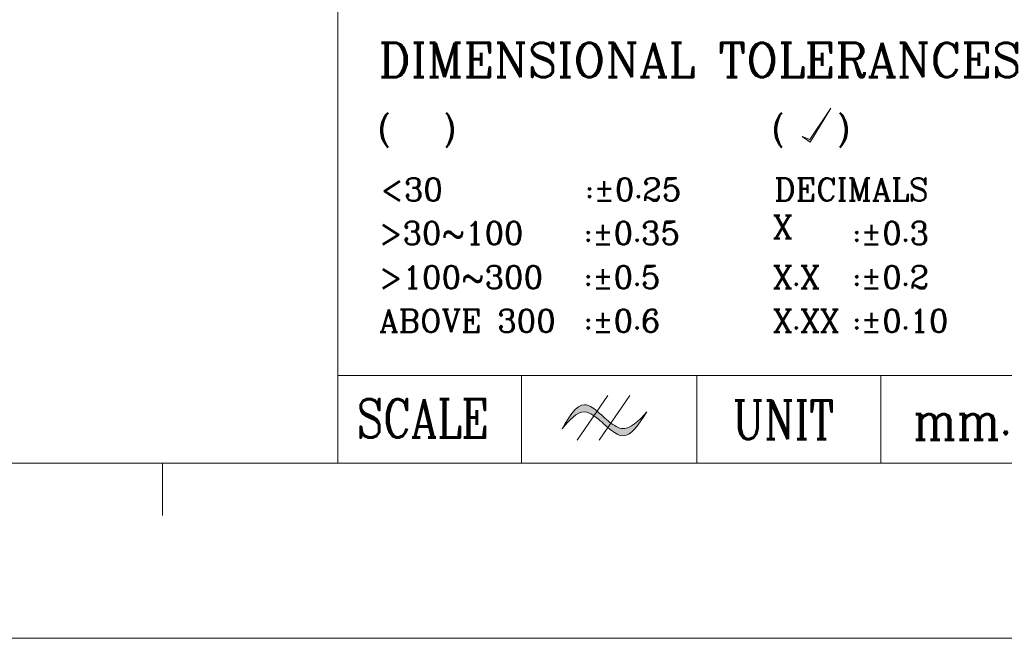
# Model space of a CAD drawing. Header units: inches. Extents: x -123 to 4816, y -2998 to 548.
# Tile 61 of 148: x 1196 to 1346, y -2998 to -2904. Entities that reach past the tile are written whole.
import ezdxf

# ---------------------------------------------------------------- set-up
doc = ezdxf.new("R2010")
doc.units = ezdxf.units.IN
doc.header["$MEASUREMENT"] = 0
doc.layers.get('0').update_dxf_attribs({"lineweight": 0})
doc.styles.add('ROMANC', font='romanc')

msp = doc.modelspace()

# ---------------------------------------------------------------- hatches: boundary and pattern name
msp.add_hatch(color=3).paths.add_polyline_path([(1319.921, -2917.182), (1316.718, -2921.946), (1315.539, -2921.482), (1316.756, -2922.374)])
h = msp.add_hatch(color=3)
edge = h.paths.add_edge_path()
edge.add_spline(control_points=[(1285.884, -2965.939), (1286.883, -2966.764), (1288.923, -2968.051), (1290.623, -2965.415), (1291.828, -2963.547)], knot_values=[4.0326959, 4.0326959, 4.0326959, 4.0326959, 5.0058809, 7.3744407, 7.3744407, 7.3744407, 7.3744407], degree=3, periodic=0)
edge.add_spline(control_points=[(1291.828, -2963.547), (1290.586, -2964.877), (1288.94, -2966.639), (1287.189, -2965.844), (1286.341, -2965.27)], knot_values=[4.6683646, 4.6683646, 4.6683646, 4.6683646, 6.7244422, 7.3939747, 7.3939747, 7.3939747, 7.3939747], degree=3, periodic=0)
edge.add_spline(control_points=[(1286.341, -2965.27), (1285.756, -2964.826), (1285.171, -2964.265), (1284.211, -2963.427)], knot_values=[3.5455928, 3.5455928, 3.5455928, 3.5455928, 4.4534614, 4.4534614, 4.4534614, 4.4534614], degree=3, periodic=0)
edge.add_spline(control_points=[(1284.211, -2963.427), (1283.548, -2962.876), (1281.539, -2961.562), (1279.945, -2964.272), (1278.86, -2966.118)], knot_values=[0, 0, 0, 0, 1.0653248, 3.3387857, 3.3387857, 3.3387857, 3.3387857], degree=3, periodic=0)
edge.add_spline(control_points=[(1278.86, -2966.118), (1279.986, -2964.811), (1281.552, -2962.993), (1283.256, -2963.788), (1283.739, -2964.117)], knot_values=[0, 0, 0, 0, 1.9414446, 2.7015419, 2.7015419, 2.7015419, 2.7015419], degree=3, periodic=0)
edge.add_spline(control_points=[(1283.739, -2964.117), (1284.729, -2964.874), (1285.312, -2965.439), (1285.884, -2965.939)], knot_values=[2.9162667, 2.9162667, 2.9162667, 2.9162667, 3.8251722, 3.8251722, 3.8251722, 3.8251722], degree=3, periodic=0)

# ---------------------------------------------------------------- linework, layer by layer
at = {"color": 3}
for p, q in [((1244.586, -2808.073), (1244.586, -2971.341)), ((1319.921, -2917.182), (1316.718, -2921.946)), ((1316.756, -2922.374), (1319.921, -2917.182)), ((1315.539, -2921.482), (1316.756, -2922.374)), ((1316.718, -2921.946), (1315.539, -2921.482)), ((1498.856, -2957.959), (1244.586, -2957.959)), ((1272.689, -2957.959), (1272.689, -2971.341)), ((1299.454, -2957.959), (1299.454, -2971.341)), ((1327.558, -2957.959), (1327.558, -2971.341)), ((1281.169, -2967.878), (1285.854, -2961.024)), ((1284.559, -2967.878), (1289.244, -2961.024)), ((1753.126, -2971.341), (682.515, -2971.341))]:
    msp.add_line(p, q, dxfattribs=at)
at = {"color": 2}
msp.add_line((1217.82, -2971.341), (1217.82, -2979.371), dxfattribs=at)
at = {"color": 4}
msp.add_line((655.749, -2998.106), (1779.891, -2998.106), dxfattribs=at)
at = {"color": 3}
for points, knots in [([(1278.86, -2966.118), (1279.945, -2964.272), (1281.539, -2961.562), (1283.548, -2962.876), (1284.211, -2963.427)], [0, 0, 0, 0, 2.2734609, 3.3387857, 3.3387857, 3.3387857, 3.3387857]), ([(1278.86, -2966.118), (1279.986, -2964.811), (1281.552, -2962.993), (1283.256, -2963.788), (1283.739, -2964.117)], [0, 0, 0, 0, 1.9414446, 2.7015419, 2.7015419, 2.7015419, 2.7015419]), ([(1285.884, -2965.939), (1286.883, -2966.764), (1288.923, -2968.051), (1290.623, -2965.415), (1291.828, -2963.547)], [4.0326959, 4.0326959, 4.0326959, 4.0326959, 5.0058809, 7.3744407, 7.3744407, 7.3744407, 7.3744407]), ([(1286.341, -2965.27), (1287.189, -2965.844), (1288.94, -2966.639), (1290.586, -2964.877), (1291.828, -2963.547)], [4.6683646, 4.6683646, 4.6683646, 4.6683646, 5.3378972, 7.3939747, 7.3939747, 7.3939747, 7.3939747])]:
    msp.add_open_spline(points, degree=3, knots=knots, dxfattribs=at)
for points in [[(1284.211, -2963.427), (1285.171, -2964.265), (1285.756, -2964.826), (1286.341, -2965.27)], [(1283.739, -2964.117), (1284.729, -2964.874), (1285.312, -2965.439), (1285.884, -2965.939)]]:
    msp.add_open_spline(points, degree=3, dxfattribs=at)

# ---------------------------------------------------------------- texts
at = {"color": 3, "style": 'ROMANC'}
for s, height, p in [('DIMENSIONAL TOLERANCES', 5.21923, (1250.828, -2912.413)), ('(   )', 3.4795, (1250.65, -2921.998)), ('(   )', 3.4795, (1310.822, -2921.998)), (':%%P0.25', 3.4795, (1282.482, -2931.309)), ('<30', 3.4795, (1251.116, -2931.309)), ('DECIMALS', 3.4795, (1311.288, -2931.309)), ('X', 3.479, (1311.081, -2937.037)), ('>30~100', 3.4795, (1250.909, -2937.969)), (':%%P0.35', 3.4795, (1282.275, -2937.969)), (':%%P0.3', 3.4795, (1323.301, -2937.969)), (':%%P0.5', 3.4795, (1282.275, -2944.72)), (':%%P0.2', 3.4795, (1323.301, -2944.72)), ('>100~300', 3.4795, (1250.909, -2944.72)), ('X.X', 3.4795, (1311.081, -2944.72)), ('ABOVE 300', 3.4795, (1250.909, -2951.37)), (':%%P0.6', 3.4795, (1282.275, -2951.37)), ('X.XX', 3.4795, (1311.081, -2951.37)), (':%%P0.10', 3.4795, (1323.301, -2951.37))]:
    msp.add_text(s, height=height, dxfattribs=at).set_placement(p)
at = {"color": 3, "style": 'ROMANC', "width": 0.8}
for s, p in [('SCALE', (1247.49, -2967.47)), ('UNIT', (1304.9, -2967.703)), ('mm.', (1332.53, -2967.827))]:
    msp.add_text(s, height=5.8884, dxfattribs=at).set_placement(p)

doc.saveas('drawing.dxf')
